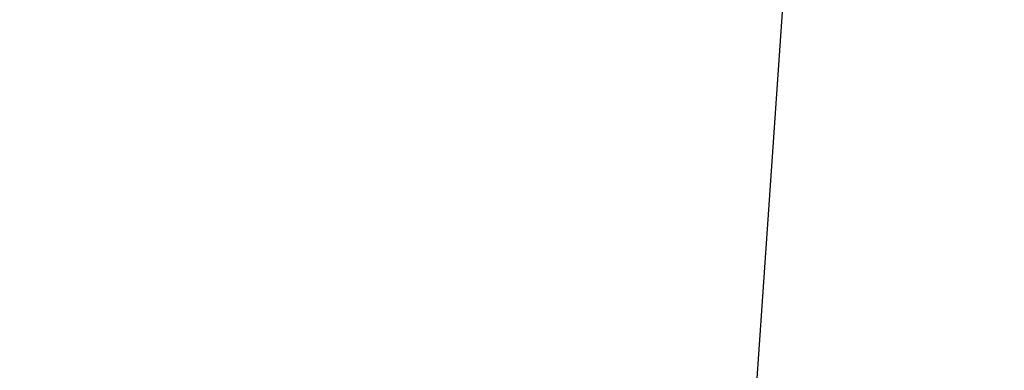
# Model space of a CAD drawing. Header units: millimetres. Extents: x -78 to 106, y -69 to 35.
# Tile 186 of 256: x 72.952 to 73.254, y -37.464 to -37.356. Entities that reach past the tile are written whole.
import ezdxf

# ---------------------------------------------------------------- set-up
doc = ezdxf.new("R2010")
doc.units = ezdxf.units.MM
doc.header["$LTSCALE"] = 25.4
doc.layers.get('0').update_dxf_attribs({"true_color": 0xff5454})

# ---------------------------------------------------------------- blocks, each defined once
blk = doc.blocks.new('LVM-SPOT-L-LED-10147.STL')
at = {"color": 7, "true_color": 0xfefefe}
mesh = blk.add_polyface(dxfattribs=at)
corners = [(73.84394836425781, -33.90222549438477, 46.0891227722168), (78.60783386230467, -38.19419479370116, 42.59247970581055), (72.9612579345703, -35.78510665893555, 45.95587921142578), (79.49052429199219, -36.31131362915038, 42.7257194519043)]
mesh.append_faces([[corners[k] for k in face] for face in [(0, 1, 2), (1, 0, 3)]], dxfattribs={"vtx0": -1, "color": 7})
mesh = blk.add_polyface(dxfattribs=at)
corners = [(73.07726287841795, -38.91456604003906, 33.82356643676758), (67.5548095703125, -34.72140121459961, 36.11748504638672), (67.4306869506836, -36.50547790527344, 37.18696975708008), (73.20138549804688, -37.13048934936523, 32.75408172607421)]
mesh.append_faces([[corners[k] for k in face] for face in [(0, 1, 2), (1, 0, 3)]], dxfattribs={"vtx0": -1, "color": 7})
mesh = blk.add_polyface(dxfattribs=at)
corners = [(70.60982513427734, -38.47328186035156, 43.93368148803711), (77.48463439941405, -39.78170776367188, 41.84390258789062), (76.25640869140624, -40.88236999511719, 40.57027816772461), (71.83805847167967, -37.37261962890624, 45.20730209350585)]
mesh.append_faces([[corners[k] for k in face] for face in [(0, 1, 2), (1, 0, 3)]], dxfattribs={"vtx0": -1, "color": 7})

msp = doc.modelspace()

# ---------------------------------------------------------------- block references
at = {"color": 0}
msp.add_blockref('LVM-SPOT-L-LED-10147.STL', (0, 0), dxfattribs=at)

doc.saveas('drawing.dxf')
